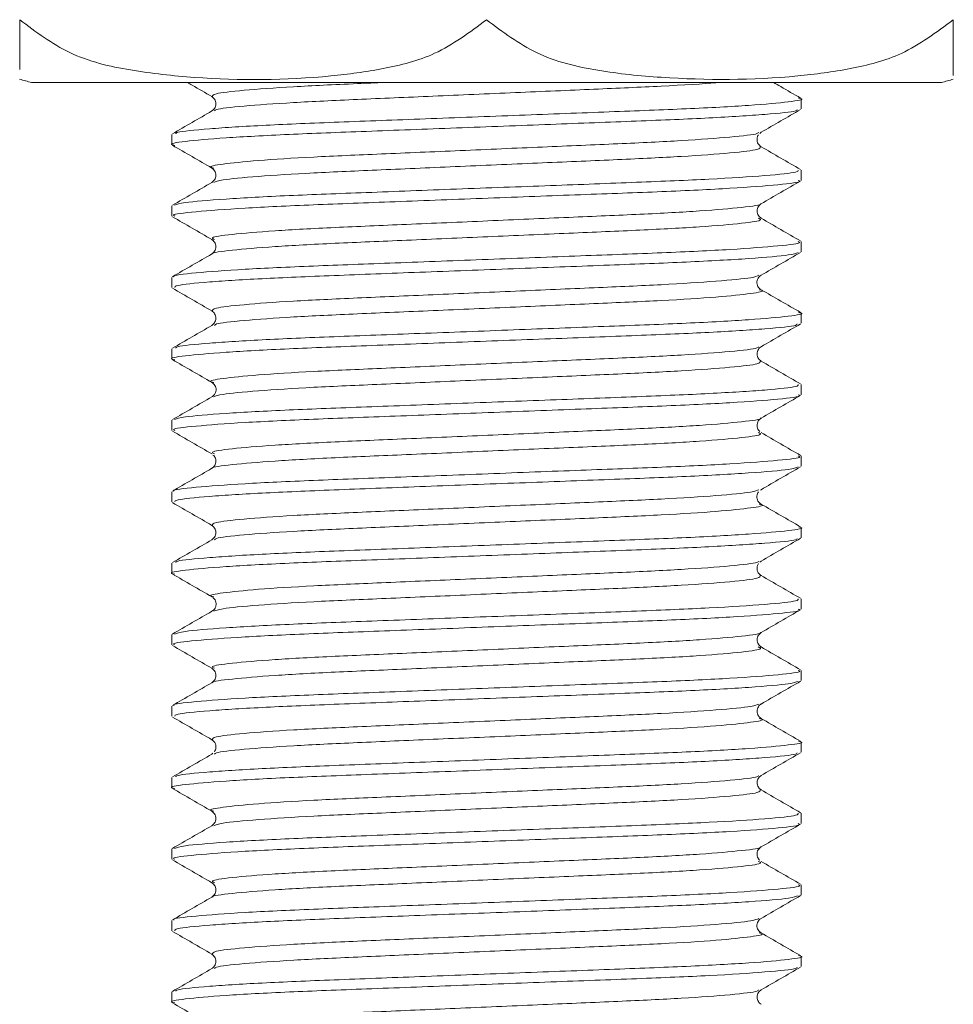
# Model space of a CAD drawing. Header units: millimetres. Extents: x 0 to 210, y 0 to 297.
# Tile 13 of 22: x 116 to 127, y 206 to 218. Entities that reach past the tile are written whole.
import ezdxf

# ---------------------------------------------------------------- set-up
doc = ezdxf.new("R2010")
doc.units = ezdxf.units.MM

msp = doc.modelspace()

# ---------------------------------------------------------------- linework, layer by layer
at = {"color": 179, "linetype": 'Continuous', "lineweight": 15}
for p, q in [((126.954, 217.062), (116.347, 217.062)), ((125.317, 216.753), (125.317, 216.873)), ((117.984, 216.456), (117.984, 216.336)), ((124.838, 216.468), (124.852, 216.48)), ((125.317, 215.92), (125.317, 216.039)), ((117.984, 215.623), (117.984, 215.503)), ((125.317, 215.086), (125.317, 215.206)), ((117.984, 214.789), (117.984, 214.67)), ((125.317, 214.253), (125.317, 214.373)), ((118.463, 214.243), (118.449, 214.229)), ((117.984, 213.956), (117.984, 213.836)), ((125.317, 213.42), (125.317, 213.539)), ((117.984, 213.123), (117.984, 213.003)), ((125.317, 212.586), (125.317, 212.706)), ((124.844, 212.307), (124.852, 212.313)), ((117.984, 212.289), (117.984, 212.17)), ((125.317, 211.753), (125.317, 211.873)), ((117.984, 211.456), (117.984, 211.336)), ((124.838, 211.467), (124.852, 211.48)), ((125.317, 210.92), (125.317, 211.039)), ((117.984, 210.623), (117.984, 210.503)), ((125.317, 210.086), (125.317, 210.206)), ((117.984, 209.789), (117.984, 209.67)), ((125.317, 209.253), (125.317, 209.373)), ((118.462, 209.242), (118.449, 209.229)), ((117.984, 208.956), (117.984, 208.836)), ((125.317, 208.42), (125.317, 208.539)), ((117.984, 208.123), (117.984, 208.003)), ((125.317, 207.586), (125.317, 207.706)), ((117.984, 207.289), (117.984, 207.17)), ((125.317, 206.753), (125.317, 206.873)), ((117.984, 206.456), (117.984, 206.336))]:
    msp.add_line(p, q, dxfattribs=at)
for centre, start, end in [((116.686, 218.539), 251.6256, 257.0515), ((126.614, 218.539), 282.9485, 288.397)]:
    msp.add_arc(centre, 1.516, start, end, dxfattribs=at)
for points, knots in [([(116.209, 217.793), (116.397, 217.651), (116.792, 217.354), (117.507, 217.191), (118.523, 217.082), (119.514, 217.087), (120.447, 217.212), (121.084, 217.369), (121.455, 217.647), (121.65, 217.793)], [0, 0, 0, 0, 0.118299, 0.247082, 0.379362, 0.660102, 0.768088, 0.877612, 1, 1, 1, 1]), ([(121.65, 217.793), (121.839, 217.651), (122.236, 217.353), (122.951, 217.187), (123.967, 217.085), (124.957, 217.088), (125.891, 217.211), (126.527, 217.37), (126.896, 217.647), (127.092, 217.793)], [0, 0, 0, 0, 0.118291, 0.248509, 0.379381, 0.660101, 0.769044, 0.877621, 1, 1, 1, 1]), ([(118.163, 217.062), (118.182, 217.051), (118.277, 216.996), (118.372, 216.941), (118.449, 216.897)], [0, 0, 0, 0, 0.196947, 1, 1, 1, 1]), ([(125.311, 216.88), (125.234, 216.924), (125.129, 216.985), (125.024, 217.046), (124.995, 217.062)], [0, 0, 0, 0, 0.727884, 1, 1, 1, 1]), ([(118.449, 216.897), (118.46, 216.888), (118.484, 216.87), (118.501, 216.811), (118.482, 216.754), (118.46, 216.737), (118.449, 216.729)], [0, 0, 0, 0, 0.240569, 0.488289, 0.742959, 1, 1, 1, 1]), ([(118.449, 216.729), (118.372, 216.684), (118.219, 216.596), (118.066, 216.507), (117.99, 216.463)], [0, 0, 0, 0, 0.4999495, 1, 1, 1, 1]), ([(124.852, 216.48), (124.928, 216.524), (125.081, 216.613), (125.234, 216.701), (125.311, 216.746)], [0, 0, 0, 0, 0.49995, 1, 1, 1, 1]), ([(124.852, 216.312), (124.839, 216.323), (124.817, 216.34), (124.805, 216.374), (124.802, 216.419), (124.813, 216.438), (124.822, 216.452)], [0, 0, 0, 0, 0.221769, 0.361192, 0.529987, 1, 1, 1, 1]), ([(117.99, 216.329), (118.066, 216.285), (118.219, 216.196), (118.372, 216.108), (118.449, 216.063)], [0, 0, 0, 0, 0.50005, 1, 1, 1, 1]), ([(125.311, 216.046), (125.234, 216.091), (125.081, 216.179), (124.928, 216.268), (124.852, 216.312)], [0, 0, 0, 0, 0.50005, 1, 1, 1, 1]), ([(118.448, 216.064), (118.46, 216.055), (118.483, 216.037), (118.501, 215.979), (118.483, 215.921), (118.46, 215.904), (118.448, 215.895)], [0, 0, 0, 0, 0.248457, 0.499985, 0.751528, 1, 1, 1, 1]), ([(118.449, 215.895), (118.372, 215.851), (118.219, 215.762), (118.066, 215.674), (117.99, 215.63)], [0, 0, 0, 0, 0.4999494, 1, 1, 1, 1]), ([(124.852, 215.647), (124.928, 215.691), (125.081, 215.78), (125.234, 215.868), (125.311, 215.912)], [0, 0, 0, 0, 0.49995, 1, 1, 1, 1]), ([(124.852, 215.478), (124.841, 215.487), (124.817, 215.505), (124.8, 215.563), (124.817, 215.621), (124.841, 215.638), (124.852, 215.647)], [0, 0, 0, 0, 0.2483, 0.500004, 0.751704, 1, 1, 1, 1]), ([(117.99, 215.496), (118.066, 215.451), (118.219, 215.363), (118.372, 215.274), (118.449, 215.23)], [0, 0, 0, 0, 0.5000505, 1, 1, 1, 1]), ([(125.311, 215.213), (125.234, 215.257), (125.081, 215.346), (124.928, 215.434), (124.852, 215.479)], [0, 0, 0, 0, 0.500051, 1, 1, 1, 1]), ([(118.448, 215.23), (118.46, 215.222), (118.483, 215.204), (118.501, 215.146), (118.483, 215.088), (118.46, 215.07), (118.448, 215.062)], [0, 0, 0, 0, 0.248417, 0.500014, 0.751597, 1, 1, 1, 1]), ([(118.449, 215.062), (118.372, 215.018), (118.219, 214.929), (118.066, 214.841), (117.99, 214.796)], [0, 0, 0, 0, 0.499949, 1, 1, 1, 1]), ([(124.852, 214.813), (124.928, 214.858), (125.081, 214.946), (125.234, 215.035), (125.311, 215.079)], [0, 0, 0, 0, 0.49995, 1, 1, 1, 1]), ([(124.852, 214.645), (124.844, 214.649), (124.833, 214.655), (124.809, 214.691), (124.801, 214.719), (124.803, 214.75), (124.814, 214.777), (124.831, 214.799), (124.845, 214.809), (124.852, 214.813)], [0, 0, 0, 0, 0.472774, 0.626907, 0.741682, 0.827839, 0.895217, 0.951243, 1, 1, 1, 1]), ([(117.99, 214.662), (118.066, 214.618), (118.219, 214.53), (118.372, 214.441), (118.449, 214.397)], [0, 0, 0, 0, 0.50005, 1, 1, 1, 1]), ([(125.311, 214.38), (125.234, 214.424), (125.081, 214.512), (124.928, 214.601), (124.852, 214.645)], [0, 0, 0, 0, 0.500051, 1, 1, 1, 1]), ([(118.449, 214.397), (118.461, 214.387), (118.486, 214.367), (118.501, 214.306), (118.483, 214.259), (118.468, 214.247), (118.463, 214.243)], [0, 0, 0, 0, 0.234134, 0.497645, 0.807781, 1, 1, 1, 1]), ([(124.852, 213.98), (124.928, 214.024), (125.081, 214.113), (125.234, 214.201), (125.311, 214.246)], [0, 0, 0, 0, 0.4999495, 1, 1, 1, 1]), ([(118.449, 214.229), (118.372, 214.184), (118.219, 214.096), (118.066, 214.007), (117.99, 213.963)], [0, 0, 0, 0, 0.49995, 1, 1, 1, 1]), ([(124.852, 213.812), (124.84, 213.821), (124.817, 213.838), (124.8, 213.896), (124.817, 213.954), (124.84, 213.971), (124.852, 213.98)], [0, 0, 0, 0, 0.2485586, 0.5000025, 0.7514439, 1, 1, 1, 1]), ([(117.99, 213.829), (118.066, 213.785), (118.219, 213.696), (118.372, 213.608), (118.449, 213.563)], [0, 0, 0, 0, 0.500051, 1, 1, 1, 1]), ([(125.311, 213.546), (125.234, 213.591), (125.081, 213.679), (124.928, 213.768), (124.852, 213.812)], [0, 0, 0, 0, 0.5000505, 1, 1, 1, 1]), ([(118.449, 213.563), (118.455, 213.559), (118.47, 213.549), (118.487, 213.527), (118.498, 213.5), (118.499, 213.469), (118.491, 213.441), (118.468, 213.405), (118.457, 213.399), (118.449, 213.395)], [0, 0, 0, 0, 0.049125, 0.105564, 0.173345, 0.259766, 0.374548, 0.528352, 1, 1, 1, 1]), ([(118.449, 213.395), (118.372, 213.351), (118.219, 213.262), (118.066, 213.174), (117.99, 213.13)], [0, 0, 0, 0, 0.49995, 1, 1, 1, 1]), ([(124.852, 213.147), (124.928, 213.191), (125.081, 213.28), (125.234, 213.368), (125.311, 213.412)], [0, 0, 0, 0, 0.499949, 1, 1, 1, 1]), ([(124.838, 212.992), (124.832, 212.996), (124.818, 213.007), (124.799, 213.054), (124.813, 213.116), (124.84, 213.137), (124.852, 213.147)], [0, 0, 0, 0, 0.208884, 0.5246, 0.780555, 1, 1, 1, 1]), ([(117.99, 212.996), (118.066, 212.951), (118.219, 212.863), (118.372, 212.774), (118.449, 212.73)], [0, 0, 0, 0, 0.500051, 1, 1, 1, 1]), ([(125.311, 212.713), (125.234, 212.757), (125.081, 212.846), (124.928, 212.934), (124.852, 212.979)], [0, 0, 0, 0, 0.5000504, 1, 1, 1, 1]), ([(118.462, 212.717), (118.468, 212.713), (118.48, 212.704), (118.501, 212.658), (118.489, 212.594), (118.461, 212.572), (118.449, 212.562)], [0, 0, 0, 0, 0.2353826, 0.5564261, 0.8007248, 1, 1, 1, 1]), ([(118.449, 212.562), (118.372, 212.518), (118.219, 212.429), (118.066, 212.341), (117.99, 212.296)], [0, 0, 0, 0, 0.49995, 1, 1, 1, 1]), ([(124.852, 212.313), (124.928, 212.358), (125.081, 212.446), (125.234, 212.535), (125.311, 212.579)], [0, 0, 0, 0, 0.499949, 1, 1, 1, 1]), ([(124.852, 212.145), (124.845, 212.15), (124.831, 212.159), (124.813, 212.182), (124.802, 212.21), (124.801, 212.24), (124.809, 212.269), (124.817, 212.281), (124.822, 212.287)], [0, 0, 0, 0, 0.092094, 0.196351, 0.320574, 0.481209, 0.700035, 1, 1, 1, 1]), ([(117.99, 212.162), (118.066, 212.118), (118.219, 212.03), (118.372, 211.941), (118.449, 211.897)], [0, 0, 0, 0, 0.5000506, 1, 1, 1, 1]), ([(125.311, 211.88), (125.234, 211.924), (125.081, 212.012), (124.928, 212.101), (124.852, 212.145)], [0, 0, 0, 0, 0.500051, 1, 1, 1, 1]), ([(118.449, 211.897), (118.46, 211.888), (118.483, 211.871), (118.501, 211.813), (118.483, 211.755), (118.46, 211.737), (118.449, 211.729)], [0, 0, 0, 0, 0.248558, 0.500002, 0.751444, 1, 1, 1, 1]), ([(118.449, 211.728), (118.372, 211.684), (118.219, 211.596), (118.066, 211.507), (117.99, 211.463)], [0, 0, 0, 0, 0.500106, 1, 1, 1, 1]), ([(124.852, 211.48), (124.928, 211.524), (125.081, 211.613), (125.234, 211.701), (125.311, 211.746)], [0, 0, 0, 0, 0.49995, 1, 1, 1, 1]), ([(124.852, 211.312), (124.839, 211.322), (124.812, 211.343), (124.799, 211.405), (124.814, 211.444), (124.823, 211.452), (124.823, 211.452)], [0, 0, 0, 0, 0.263305, 0.576082, 0.971688, 1, 1, 1, 1]), ([(117.99, 211.329), (118.066, 211.285), (118.219, 211.196), (118.372, 211.108), (118.449, 211.063)], [0, 0, 0, 0, 0.50005, 1, 1, 1, 1]), ([(125.311, 211.046), (125.234, 211.091), (125.081, 211.179), (124.928, 211.268), (124.852, 211.312)], [0, 0, 0, 0, 0.500051, 1, 1, 1, 1]), ([(118.456, 211.057), (118.462, 211.054), (118.47, 211.05), (118.492, 211.019), (118.5, 210.991), (118.499, 210.964), (118.493, 210.944), (118.484, 210.927), (118.47, 210.909), (118.455, 210.9), (118.449, 210.895)], [0, 0, 0, 0, 0.426541, 0.602941, 0.72878, 0.818795, 0.855236, 0.888021, 0.946789, 1, 1, 1, 1]), ([(118.449, 210.895), (118.372, 210.851), (118.219, 210.762), (118.066, 210.674), (117.99, 210.63)], [0, 0, 0, 0, 0.499949, 1, 1, 1, 1]), ([(124.852, 210.647), (124.928, 210.691), (125.081, 210.78), (125.234, 210.868), (125.311, 210.912)], [0, 0, 0, 0, 0.49995, 1, 1, 1, 1]), ([(124.852, 210.478), (124.841, 210.487), (124.817, 210.505), (124.8, 210.563), (124.817, 210.621), (124.841, 210.638), (124.852, 210.647)], [0, 0, 0, 0, 0.248388, 0.500012, 0.751624, 1, 1, 1, 1]), ([(117.99, 210.496), (118.066, 210.451), (118.219, 210.363), (118.372, 210.274), (118.449, 210.23)], [0, 0, 0, 0, 0.50005, 1, 1, 1, 1]), ([(125.311, 210.213), (125.234, 210.257), (125.081, 210.346), (124.928, 210.434), (124.852, 210.479)], [0, 0, 0, 0, 0.50005, 1, 1, 1, 1]), ([(118.448, 210.23), (118.46, 210.222), (118.483, 210.204), (118.501, 210.146), (118.483, 210.088), (118.46, 210.07), (118.448, 210.062)], [0, 0, 0, 0, 0.24833, 0.500007, 0.751677, 1, 1, 1, 1]), ([(118.449, 210.062), (118.372, 210.018), (118.219, 209.929), (118.066, 209.841), (117.99, 209.796)], [0, 0, 0, 0, 0.49995, 1, 1, 1, 1]), ([(124.852, 209.813), (124.928, 209.858), (125.081, 209.946), (125.234, 210.035), (125.311, 210.079)], [0, 0, 0, 0, 0.49995, 1, 1, 1, 1]), ([(124.852, 209.645), (124.84, 209.654), (124.817, 209.671), (124.8, 209.729), (124.817, 209.787), (124.84, 209.805), (124.852, 209.814)], [0, 0, 0, 0, 0.248483, 0.499984, 0.751501, 1, 1, 1, 1]), ([(117.99, 209.662), (118.066, 209.618), (118.219, 209.53), (118.372, 209.441), (118.449, 209.397)], [0, 0, 0, 0, 0.50005, 1, 1, 1, 1]), ([(125.311, 209.38), (125.234, 209.424), (125.081, 209.512), (124.928, 209.601), (124.852, 209.645)], [0, 0, 0, 0, 0.5000505, 1, 1, 1, 1]), ([(118.449, 209.397), (118.462, 209.386), (118.491, 209.362), (118.501, 209.295), (118.487, 209.271), (118.478, 209.257)], [0, 0, 0, 0, 0.2376233, 0.5503178, 1, 1, 1, 1]), ([(118.449, 209.229), (118.372, 209.184), (118.219, 209.096), (118.066, 209.007), (117.99, 208.963)], [0, 0, 0, 0, 0.49995, 1, 1, 1, 1]), ([(124.852, 208.98), (124.928, 209.024), (125.081, 209.113), (125.234, 209.201), (125.311, 209.246)], [0, 0, 0, 0, 0.499949, 1, 1, 1, 1]), ([(124.852, 208.812), (124.84, 208.821), (124.815, 208.841), (124.8, 208.901), (124.82, 208.957), (124.841, 208.972), (124.852, 208.98)], [0, 0, 0, 0, 0.212885, 0.446095, 0.709907, 1, 1, 1, 1]), ([(117.99, 208.829), (118.066, 208.785), (118.219, 208.696), (118.372, 208.608), (118.449, 208.563)], [0, 0, 0, 0, 0.500051, 1, 1, 1, 1]), ([(125.311, 208.546), (125.234, 208.591), (125.081, 208.679), (124.928, 208.768), (124.852, 208.812)], [0, 0, 0, 0, 0.50005, 1, 1, 1, 1]), ([(118.449, 208.563), (118.46, 208.555), (118.483, 208.537), (118.501, 208.479), (118.483, 208.421), (118.46, 208.404), (118.449, 208.395)], [0, 0, 0, 0, 0.248557, 0.499996, 0.751439, 1, 1, 1, 1]), ([(118.449, 208.395), (118.372, 208.351), (118.219, 208.262), (118.066, 208.174), (117.99, 208.13)], [0, 0, 0, 0, 0.499949, 1, 1, 1, 1]), ([(124.852, 208.147), (124.928, 208.191), (125.081, 208.28), (125.234, 208.368), (125.311, 208.412)], [0, 0, 0, 0, 0.4999494, 1, 1, 1, 1]), ([(124.838, 207.991), (124.833, 207.995), (124.822, 208.002), (124.802, 208.042), (124.805, 208.085), (124.818, 208.119), (124.839, 208.136), (124.852, 208.147)], [0, 0, 0, 0, 0.274943, 0.606881, 0.729658, 0.832821, 1, 1, 1, 1]), ([(117.99, 207.996), (118.066, 207.951), (118.219, 207.863), (118.372, 207.774), (118.449, 207.73)], [0, 0, 0, 0, 0.5000506, 1, 1, 1, 1]), ([(125.311, 207.713), (125.234, 207.757), (125.081, 207.846), (124.928, 207.934), (124.852, 207.978)], [0, 0, 0, 0, 0.500051, 1, 1, 1, 1]), ([(118.449, 207.73), (118.46, 207.722), (118.482, 207.705), (118.501, 207.648), (118.484, 207.589), (118.46, 207.571), (118.449, 207.562)], [0, 0, 0, 0, 0.264821, 0.522351, 0.766715, 1, 1, 1, 1]), ([(118.449, 207.562), (118.372, 207.518), (118.219, 207.429), (118.066, 207.341), (117.99, 207.296)], [0, 0, 0, 0, 0.499949, 1, 1, 1, 1]), ([(124.852, 207.313), (124.928, 207.358), (125.081, 207.446), (125.234, 207.535), (125.311, 207.579)], [0, 0, 0, 0, 0.500102, 1, 1, 1, 1]), ([(124.852, 207.145), (124.845, 207.15), (124.831, 207.159), (124.815, 207.181), (124.804, 207.207), (124.801, 207.253), (124.83, 207.301), (124.843, 207.309), (124.852, 207.313)], [0, 0, 0, 0, 0.057333, 0.122874, 0.200471, 0.295316, 0.564241, 1, 1, 1, 1]), ([(117.99, 207.162), (118.066, 207.118), (118.219, 207.03), (118.372, 206.941), (118.449, 206.897)], [0, 0, 0, 0, 0.5000506, 1, 1, 1, 1]), ([(125.311, 206.88), (125.234, 206.924), (125.081, 207.012), (124.928, 207.101), (124.852, 207.145)], [0, 0, 0, 0, 0.500051, 1, 1, 1, 1]), ([(118.449, 206.897), (118.46, 206.888), (118.483, 206.871), (118.501, 206.813), (118.483, 206.755), (118.46, 206.737), (118.449, 206.729)], [0, 0, 0, 0, 0.24856, 0.500003, 0.751443, 1, 1, 1, 1]), ([(118.449, 206.729), (118.372, 206.684), (118.219, 206.596), (118.066, 206.507), (117.99, 206.463)], [0, 0, 0, 0, 0.49995, 1, 1, 1, 1]), ([(124.852, 206.48), (124.928, 206.524), (125.081, 206.613), (125.234, 206.701), (125.311, 206.746)], [0, 0, 0, 0, 0.499949, 1, 1, 1, 1]), ([(124.852, 206.312), (124.84, 206.321), (124.818, 206.338), (124.8, 206.395), (124.817, 206.453), (124.84, 206.471), (124.852, 206.48)], [0, 0, 0, 0, 0.255315, 0.509329, 0.757802, 1, 1, 1, 1]), ([(117.99, 206.329), (118.066, 206.285), (118.219, 206.196), (118.372, 206.108), (118.449, 206.063)], [0, 0, 0, 0, 0.50005, 1, 1, 1, 1])]:
    msp.add_open_spline(points, degree=3, knots=knots, dxfattribs=at)
for points in [[(116.209, 217.74), (116.209, 217.757), (116.209, 217.775), (116.209, 217.793)], [(116.209, 217.43), (116.209, 217.508), (116.209, 217.607), (116.209, 217.74)], [(127.092, 217.793), (127.092, 217.74), (127.092, 217.686), (127.092, 217.638)], [(127.092, 217.638), (127.092, 217.49), (127.092, 217.394), (127.092, 217.324)], [(116.209, 217.213), (116.209, 217.262), (116.209, 217.326), (116.209, 217.43)], [(127.092, 217.324), (127.092, 217.228), (127.092, 217.181), (127.092, 217.144)], [(127.092, 217.101), (127.092, 217.101), (127.092, 217.101), (127.092, 217.101)]]:
    msp.add_open_spline(points, degree=3, dxfattribs=at)
at = {"color": 179, "linetype": 'Continuous', "lineweight": 0}
for points, knots in [([(120.465, 217.062), (120.357, 217.057), (119.956, 217.04), (119.364, 217.012), (118.787, 216.97), (118.454, 216.931), (118.457, 216.908), (118.458, 216.897)], [0, 0, 0, 0, 0.08424, 0.313798, 0.552354, 0.789897, 1, 1, 1, 1]), ([(124.355, 217.062), (124.345, 217.061), (124.204, 217.046), (123.708, 217.018), (122.916, 216.983), (121.986, 216.943), (121.026, 216.901), (120.129, 216.863), (119.358, 216.827), (118.794, 216.786), (118.49, 216.752), (118.483, 216.734), (118.481, 216.729)], [0, 0, 0, 0, 0.009283, 0.127717, 0.241674, 0.359529, 0.479227, 0.595531, 0.710352, 0.829674, 0.948489, 1, 1, 1, 1]), ([(118.027, 216.464), (118.03, 216.469), (118.037, 216.487), (118.386, 216.521), (119.032, 216.563), (119.912, 216.599), (120.937, 216.637), (122.035, 216.679), (123.092, 216.719), (124.019, 216.754), (124.758, 216.794), (125.199, 216.836), (125.369, 216.863), (125.298, 216.878), (125.287, 216.88)], [0, 0, 0, 0, 0.043659, 0.138665, 0.234075, 0.325889, 0.418888, 0.514599, 0.608838, 0.699962, 0.794662, 0.890238, 0.98254, 1, 1, 1, 1]), ([(125.273, 216.745), (125.272, 216.74), (125.269, 216.722), (124.93, 216.689), (124.293, 216.647), (123.418, 216.611), (122.397, 216.573), (121.3, 216.531), (120.24, 216.491), (119.308, 216.456), (118.562, 216.415), (118.111, 216.374), (117.933, 216.346), (118.004, 216.331), (118.016, 216.328)], [0, 0, 0, 0, 0.040725, 0.135647, 0.231107, 0.323045, 0.415894, 0.511581, 0.605926, 0.69703, 0.791633, 0.887244, 0.979704, 1, 1, 1, 1]), ([(124.82, 216.48), (124.819, 216.475), (124.815, 216.458), (124.52, 216.424), (123.964, 216.383), (123.198, 216.346), (122.304, 216.309), (121.344, 216.267), (120.417, 216.227), (119.6, 216.192), (118.948, 216.151), (118.552, 216.109), (118.397, 216.082), (118.461, 216.066), (118.473, 216.063)], [0, 0, 0, 0, 0.038232, 0.133184, 0.228674, 0.320637, 0.413513, 0.509229, 0.603603, 0.694732, 0.789364, 0.885005, 0.977491, 1, 1, 1, 1]), ([(124.839, 216.312), (124.842, 216.301), (124.85, 216.279), (124.526, 216.24), (123.962, 216.198), (123.198, 216.162), (122.304, 216.124), (121.344, 216.082), (120.417, 216.042), (119.598, 216.007), (118.957, 215.966), (118.549, 215.927), (118.494, 215.905), (118.471, 215.895)], [0, 0, 0, 0, 0.081032, 0.17592, 0.271346, 0.363248, 0.456061, 0.551713, 0.646024, 0.737092, 0.83166, 0.927237, 1, 1, 1, 1]), ([(118.013, 215.63), (118.041, 215.64), (118.103, 215.663), (118.573, 215.702), (119.305, 215.743), (120.241, 215.777), (121.3, 215.818), (122.397, 215.859), (123.419, 215.897), (124.293, 215.934), (124.933, 215.975), (125.286, 216.012), (125.284, 216.031), (125.283, 216.039)], [0, 0, 0, 0, 0.076428, 0.17388, 0.270305, 0.363163, 0.459325, 0.556853, 0.65149, 0.745198, 0.842496, 0.939246, 1, 1, 1, 1]), ([(125.284, 215.92), (125.294, 215.916), (125.332, 215.9), (125.082, 215.869), (124.539, 215.827), (123.728, 215.788), (122.75, 215.753), (121.668, 215.712), (120.584, 215.67), (119.601, 215.635), (118.784, 215.596), (118.231, 215.554), (117.972, 215.523), (118.008, 215.507), (118.018, 215.503)], [0, 0, 0, 0, 0.028686, 0.122517, 0.218284, 0.31179, 0.403251, 0.498453, 0.593723, 0.685275, 0.778643, 0.874402, 0.968358, 1, 1, 1, 1]), ([(124.842, 215.647), (124.844, 215.646), (124.865, 215.633), (124.647, 215.605), (124.18, 215.563), (123.468, 215.524), (122.613, 215.489), (121.666, 215.447), (120.717, 215.406), (119.857, 215.37), (119.143, 215.332), (118.654, 215.29), (118.421, 215.256), (118.465, 215.237), (118.481, 215.23)], [0, 0, 0, 0, 0.007232, 0.10107, 0.196845, 0.290358, 0.381824, 0.477034, 0.572312, 0.66387, 0.757244, 0.853012, 0.946975, 1, 1, 1, 1]), ([(124.819, 215.479), (124.835, 215.472), (124.882, 215.454), (124.658, 215.42), (124.177, 215.378), (123.469, 215.339), (122.613, 215.304), (121.666, 215.263), (120.717, 215.221), (119.857, 215.186), (119.14, 215.147), (118.664, 215.105), (118.44, 215.077), (118.46, 215.063), (118.462, 215.062)], [0, 0, 0, 0, 0.05013, 0.143959, 0.239725, 0.333229, 0.424685, 0.519886, 0.615156, 0.706704, 0.800069, 0.895828, 0.989782, 1, 1, 1, 1]), ([(118.008, 214.796), (118.005, 214.798), (117.981, 214.812), (118.237, 214.841), (118.783, 214.883), (119.602, 214.921), (120.584, 214.957), (121.668, 214.998), (122.75, 215.04), (123.728, 215.075), (124.539, 215.114), (125.082, 215.156), (125.332, 215.186), (125.294, 215.202), (125.284, 215.206)], [0, 0, 0, 0, 0.013277, 0.109015, 0.20659, 0.301728, 0.395017, 0.492094, 0.589102, 0.682296, 0.777576, 0.875159, 0.97077, 1, 1, 1, 1]), ([(125.284, 215.078), (125.26, 215.069), (125.204, 215.047), (124.747, 215.008), (124.023, 214.967), (123.092, 214.932), (122.036, 214.892), (120.938, 214.851), (119.913, 214.812), (119.033, 214.776), (118.383, 214.735), (118.019, 214.698), (118.017, 214.678), (118.016, 214.67)], [0, 0, 0, 0, 0.073351, 0.17076, 0.267281, 0.360154, 0.456199, 0.553747, 0.648535, 0.742109, 0.839349, 0.93618, 1, 1, 1, 1]), ([(124.827, 214.813), (124.807, 214.804), (124.758, 214.782), (124.36, 214.744), (123.727, 214.703), (122.912, 214.668), (121.988, 214.628), (121.027, 214.586), (120.129, 214.548), (119.36, 214.512), (118.789, 214.47), (118.454, 214.431), (118.457, 214.408), (118.458, 214.397)], [0, 0, 0, 0, 0.069733, 0.16527, 0.259934, 0.351019, 0.445217, 0.54089, 0.633854, 0.725626, 0.820997, 0.915966, 1, 1, 1, 1]), ([(124.83, 214.645), (124.841, 214.643), (124.905, 214.628), (124.756, 214.601), (124.37, 214.559), (123.724, 214.518), (122.912, 214.483), (121.988, 214.443), (121.027, 214.401), (120.13, 214.363), (119.359, 214.327), (118.795, 214.286), (118.49, 214.252), (118.483, 214.234), (118.481, 214.229)], [0, 0, 0, 0, 0.019589, 0.111913, 0.207517, 0.302247, 0.393396, 0.487659, 0.5834, 0.676428, 0.768265, 0.863702, 0.958738, 1, 1, 1, 1]), ([(118.027, 213.964), (118.03, 213.969), (118.037, 213.987), (118.387, 214.021), (119.032, 214.063), (119.913, 214.099), (120.938, 214.137), (122.036, 214.179), (123.092, 214.219), (124.02, 214.254), (124.758, 214.295), (125.199, 214.336), (125.37, 214.363), (125.298, 214.378), (125.287, 214.38)], [0, 0, 0, 0, 0.043722, 0.13873, 0.23414, 0.325952, 0.418956, 0.514668, 0.608905, 0.70003, 0.794734, 0.89031, 0.982609, 1, 1, 1, 1]), ([(125.273, 214.245), (125.272, 214.24), (125.269, 214.222), (124.93, 214.189), (124.294, 214.147), (123.419, 214.111), (122.398, 214.073), (121.301, 214.031), (120.241, 213.991), (119.308, 213.956), (118.563, 213.915), (118.111, 213.874), (117.933, 213.846), (118.004, 213.831), (118.016, 213.828)], [0, 0, 0, 0, 0.040672, 0.135592, 0.231054, 0.322994, 0.41584, 0.511526, 0.605874, 0.696978, 0.791579, 0.887191, 0.979653, 1, 1, 1, 1]), ([(124.82, 213.98), (124.819, 213.975), (124.816, 213.958), (124.52, 213.924), (123.964, 213.883), (123.198, 213.846), (122.305, 213.809), (121.344, 213.767), (120.417, 213.727), (119.601, 213.692), (118.948, 213.651), (118.552, 213.609), (118.397, 213.582), (118.461, 213.566), (118.473, 213.563)], [0, 0, 0, 0, 0.038177, 0.133126, 0.228617, 0.320583, 0.413456, 0.509172, 0.603548, 0.694676, 0.789306, 0.884948, 0.977437, 1, 1, 1, 1]), ([(124.839, 213.812), (124.842, 213.801), (124.85, 213.779), (124.526, 213.74), (123.962, 213.698), (123.199, 213.662), (122.305, 213.624), (121.344, 213.582), (120.418, 213.542), (119.598, 213.507), (118.957, 213.466), (118.549, 213.427), (118.494, 213.405), (118.471, 213.395)], [0, 0, 0, 0, 0.080952, 0.175835, 0.271258, 0.36316, 0.455967, 0.551615, 0.645925, 0.736989, 0.831553, 0.927127, 1, 1, 1, 1]), ([(118.013, 213.13), (118.041, 213.14), (118.103, 213.163), (118.573, 213.202), (119.306, 213.243), (120.242, 213.277), (121.301, 213.318), (122.398, 213.359), (123.419, 213.397), (124.293, 213.434), (124.934, 213.475), (125.286, 213.512), (125.284, 213.531), (125.283, 213.539)], [0, 0, 0, 0, 0.076537, 0.173985, 0.270403, 0.363256, 0.459416, 0.55694, 0.651569, 0.745275, 0.84257, 0.939313, 1, 1, 1, 1]), ([(125.285, 213.42), (125.294, 213.416), (125.333, 213.4), (125.082, 213.369), (124.54, 213.327), (123.729, 213.288), (122.751, 213.253), (121.669, 213.212), (120.585, 213.17), (119.602, 213.135), (118.785, 213.096), (118.231, 213.054), (117.972, 213.023), (118.008, 213.007), (118.018, 213.003)], [0, 0, 0, 0, 0.028624, 0.122452, 0.218219, 0.311729, 0.403187, 0.498388, 0.593659, 0.685214, 0.778578, 0.874337, 0.968296, 1, 1, 1, 1]), ([(124.842, 213.147), (124.844, 213.146), (124.865, 213.133), (124.648, 213.105), (124.18, 213.063), (123.469, 213.024), (122.613, 212.989), (121.666, 212.947), (120.718, 212.906), (119.857, 212.87), (119.143, 212.832), (118.654, 212.79), (118.421, 212.756), (118.465, 212.737), (118.48, 212.73)], [0, 0, 0, 0, 0.007193, 0.10103, 0.196806, 0.290324, 0.381789, 0.476999, 0.57228, 0.663841, 0.757213, 0.852982, 0.94695, 1, 1, 1, 1]), ([(124.819, 212.979), (124.835, 212.972), (124.882, 212.954), (124.658, 212.92), (124.178, 212.878), (123.47, 212.839), (122.613, 212.804), (121.666, 212.763), (120.718, 212.721), (119.858, 212.686), (119.141, 212.647), (118.664, 212.605), (118.44, 212.577), (118.46, 212.563), (118.462, 212.562)], [0, 0, 0, 0, 0.049994, 0.143831, 0.239609, 0.333127, 0.424593, 0.519804, 0.615086, 0.706648, 0.800021, 0.895791, 0.989759, 1, 1, 1, 1]), ([(118.008, 212.296), (118.005, 212.298), (117.981, 212.312), (118.237, 212.341), (118.783, 212.383), (119.602, 212.421), (120.585, 212.457), (121.669, 212.498), (122.751, 212.54), (123.729, 212.575), (124.54, 212.614), (125.082, 212.656), (125.333, 212.686), (125.294, 212.702), (125.285, 212.706)], [0, 0, 0, 0, 0.013296, 0.109041, 0.20662, 0.30176, 0.395055, 0.492138, 0.589148, 0.682345, 0.777632, 0.87522, 0.970832, 1, 1, 1, 1]), ([(125.284, 212.578), (125.26, 212.569), (125.204, 212.547), (124.748, 212.508), (124.023, 212.467), (123.092, 212.432), (122.037, 212.392), (120.938, 212.351), (119.913, 212.312), (119.033, 212.276), (118.384, 212.235), (118.019, 212.198), (118.017, 212.178), (118.016, 212.17)], [0, 0, 0, 0, 0.073227, 0.170641, 0.26717, 0.36005, 0.456098, 0.553653, 0.64845, 0.742027, 0.839273, 0.936111, 1, 1, 1, 1]), ([(124.827, 212.313), (124.807, 212.304), (124.758, 212.282), (124.361, 212.244), (123.727, 212.203), (122.912, 212.168), (121.988, 212.128), (121.027, 212.086), (120.13, 212.048), (119.361, 212.012), (118.789, 211.97), (118.454, 211.931), (118.457, 211.908), (118.458, 211.897)], [0, 0, 0, 0, 0.069604, 0.165142, 0.259811, 0.350898, 0.445095, 0.540772, 0.633741, 0.725513, 0.820885, 0.915857, 1, 1, 1, 1]), ([(124.83, 212.145), (124.841, 212.143), (124.905, 212.128), (124.757, 212.101), (124.37, 212.059), (123.725, 212.018), (122.913, 211.983), (121.988, 211.943), (121.027, 211.901), (120.13, 211.863), (119.359, 211.827), (118.795, 211.786), (118.49, 211.752), (118.483, 211.734), (118.481, 211.729)], [0, 0, 0, 0, 0.019584, 0.111895, 0.207487, 0.30221, 0.393349, 0.4876, 0.583331, 0.676353, 0.768177, 0.863603, 0.95863, 1, 1, 1, 1]), ([(118.027, 211.464), (118.03, 211.469), (118.037, 211.487), (118.387, 211.521), (119.033, 211.563), (119.914, 211.599), (120.938, 211.637), (122.036, 211.679), (123.093, 211.719), (124.021, 211.754), (124.759, 211.795), (125.199, 211.836), (125.37, 211.863), (125.298, 211.878), (125.287, 211.88)], [0, 0, 0, 0, 0.043729, 0.138738, 0.234147, 0.325957, 0.418963, 0.514676, 0.608911, 0.700036, 0.794742, 0.890317, 0.982613, 1, 1, 1, 1]), ([(125.273, 211.745), (125.272, 211.74), (125.27, 211.722), (124.93, 211.689), (124.294, 211.647), (123.42, 211.611), (122.399, 211.573), (121.301, 211.531), (120.242, 211.491), (119.309, 211.456), (118.563, 211.416), (118.111, 211.374), (117.933, 211.346), (118.004, 211.331), (118.016, 211.328)], [0, 0, 0, 0, 0.040587, 0.135506, 0.230969, 0.322913, 0.415757, 0.511443, 0.605794, 0.696898, 0.791498, 0.887111, 0.979578, 1, 1, 1, 1]), ([(124.82, 211.48), (124.819, 211.475), (124.816, 211.458), (124.52, 211.424), (123.964, 211.383), (123.199, 211.346), (122.305, 211.309), (121.345, 211.267), (120.418, 211.227), (119.601, 211.192), (118.949, 211.151), (118.552, 211.109), (118.397, 211.082), (118.461, 211.066), (118.473, 211.063)], [0, 0, 0, 0, 0.0380918, 0.1330404, 0.2285335, 0.3205036, 0.4133738, 0.5090901, 0.6034697, 0.6945989, 0.7892276, 0.884871, 0.9773644, 1, 1, 1, 1]), ([(124.839, 211.312), (124.842, 211.301), (124.85, 211.279), (124.526, 211.24), (123.963, 211.198), (123.199, 211.162), (122.305, 211.124), (121.345, 211.082), (120.418, 211.042), (119.599, 211.007), (118.958, 210.966), (118.549, 210.927), (118.494, 210.905), (118.471, 210.895)], [0, 0, 0, 0, 0.0808687, 0.1757509, 0.2711772, 0.3630831, 0.4558883, 0.5515377, 0.6458512, 0.7369168, 0.8314794, 0.9270558, 1, 1, 1, 1]), ([(118.013, 210.63), (118.041, 210.64), (118.103, 210.663), (118.573, 210.702), (119.306, 210.743), (120.243, 210.778), (121.301, 210.818), (122.399, 210.859), (123.42, 210.897), (124.294, 210.934), (124.934, 210.975), (125.286, 211.012), (125.284, 211.031), (125.283, 211.039)], [0, 0, 0, 0, 0.076609, 0.174057, 0.270473, 0.363325, 0.459486, 0.557009, 0.651634, 0.745342, 0.842637, 0.939378, 1, 1, 1, 1]), ([(125.285, 210.92), (125.294, 210.916), (125.333, 210.9), (125.083, 210.869), (124.54, 210.827), (123.73, 210.789), (122.751, 210.753), (121.669, 210.712), (120.586, 210.67), (119.602, 210.635), (118.785, 210.596), (118.232, 210.554), (117.972, 210.523), (118.008, 210.507), (118.018, 210.503)], [0, 0, 0, 0, 0.028562, 0.122387, 0.218154, 0.311667, 0.403123, 0.498322, 0.593596, 0.685152, 0.778514, 0.874272, 0.968234, 1, 1, 1, 1]), ([(124.842, 210.647), (124.844, 210.646), (124.865, 210.633), (124.648, 210.605), (124.181, 210.563), (123.469, 210.524), (122.614, 210.489), (121.667, 210.447), (120.719, 210.406), (119.858, 210.37), (119.144, 210.332), (118.655, 210.29), (118.421, 210.256), (118.465, 210.237), (118.48, 210.23)], [0, 0, 0, 0, 0.007107, 0.100939, 0.196715, 0.290234, 0.381695, 0.476903, 0.572184, 0.663745, 0.757113, 0.852881, 0.946849, 1, 1, 1, 1]), ([(124.819, 210.479), (124.835, 210.472), (124.882, 210.454), (124.658, 210.42), (124.178, 210.378), (123.47, 210.339), (122.614, 210.304), (121.667, 210.263), (120.718, 210.221), (119.859, 210.186), (119.141, 210.147), (118.664, 210.105), (118.44, 210.077), (118.46, 210.063), (118.462, 210.062)], [0, 0, 0, 0, 0.049934, 0.143766, 0.239542, 0.333061, 0.424523, 0.519731, 0.615013, 0.706574, 0.799943, 0.89571, 0.989679, 1, 1, 1, 1]), ([(118.008, 209.796), (118.005, 209.798), (117.981, 209.812), (118.237, 209.841), (118.784, 209.883), (119.603, 209.921), (120.585, 209.957), (121.67, 209.998), (122.751, 210.04), (123.73, 210.075), (124.54, 210.114), (125.083, 210.156), (125.333, 210.186), (125.294, 210.202), (125.285, 210.206)], [0, 0, 0, 0, 0.013376, 0.109122, 0.206699, 0.301834, 0.39513, 0.492212, 0.58922, 0.682413, 0.777702, 0.875288, 0.970896, 1, 1, 1, 1]), ([(125.284, 210.078), (125.26, 210.069), (125.205, 210.047), (124.748, 210.008), (124.024, 209.967), (123.093, 209.932), (122.037, 209.892), (120.939, 209.851), (119.914, 209.812), (119.034, 209.776), (118.384, 209.735), (118.019, 209.698), (118.017, 209.678), (118.016, 209.67)], [0, 0, 0, 0, 0.073221, 0.170628, 0.267152, 0.360027, 0.456067, 0.553616, 0.64841, 0.741979, 0.839216, 0.936051, 1, 1, 1, 1]), ([(124.827, 209.813), (124.807, 209.804), (124.758, 209.782), (124.361, 209.744), (123.728, 209.703), (122.913, 209.668), (121.989, 209.628), (121.028, 209.586), (120.131, 209.548), (119.361, 209.512), (118.789, 209.471), (118.454, 209.431), (118.457, 209.408), (118.458, 209.397)], [0, 0, 0, 0, 0.069605, 0.16514, 0.259808, 0.350894, 0.445087, 0.540761, 0.633731, 0.725498, 0.820867, 0.915839, 1, 1, 1, 1]), ([(124.83, 209.645), (124.841, 209.643), (124.905, 209.628), (124.757, 209.601), (124.371, 209.559), (123.725, 209.518), (122.913, 209.483), (121.989, 209.443), (121.028, 209.402), (120.131, 209.363), (119.36, 209.327), (118.795, 209.286), (118.49, 209.252), (118.483, 209.234), (118.481, 209.229)], [0, 0, 0, 0, 0.0194727, 0.1117893, 0.2073904, 0.3021242, 0.3932729, 0.4875306, 0.5832711, 0.6763053, 0.7681356, 0.8635701, 0.958608, 1, 1, 1, 1]), ([(118.027, 208.964), (118.03, 208.969), (118.037, 208.987), (118.387, 209.022), (119.033, 209.063), (119.914, 209.099), (120.939, 209.137), (122.037, 209.179), (123.094, 209.219), (124.021, 209.254), (124.759, 209.295), (125.199, 209.336), (125.37, 209.363), (125.298, 209.378), (125.287, 209.38)], [0, 0, 0, 0, 0.0438481, 0.1388587, 0.2342654, 0.326072, 0.4190812, 0.5147936, 0.6090249, 0.7001505, 0.7948574, 0.8904306, 0.9827229, 1, 1, 1, 1]), ([(125.273, 209.245), (125.273, 209.24), (125.27, 209.222), (124.931, 209.189), (124.295, 209.147), (123.42, 209.111), (122.399, 209.073), (121.302, 209.031), (120.243, 208.991), (119.309, 208.956), (118.563, 208.916), (118.111, 208.874), (117.933, 208.846), (118.004, 208.831), (118.016, 208.828)], [0, 0, 0, 0, 0.040543, 0.135459, 0.230922, 0.322868, 0.415707, 0.511392, 0.605744, 0.696846, 0.791443, 0.887056, 0.979525, 1, 1, 1, 1]), ([(124.82, 208.98), (124.819, 208.975), (124.816, 208.958), (124.521, 208.924), (123.965, 208.883), (123.199, 208.846), (122.306, 208.809), (121.346, 208.767), (120.418, 208.727), (119.602, 208.692), (118.949, 208.651), (118.553, 208.609), (118.397, 208.582), (118.461, 208.566), (118.473, 208.563)], [0, 0, 0, 0, 0.038047, 0.132992, 0.228485, 0.320457, 0.413322, 0.509037, 0.603417, 0.694545, 0.78917, 0.884813, 0.977308, 1, 1, 1, 1]), ([(124.839, 208.812), (124.842, 208.802), (124.85, 208.779), (124.527, 208.74), (123.963, 208.698), (123.2, 208.662), (122.306, 208.624), (121.346, 208.582), (120.419, 208.542), (119.599, 208.507), (118.958, 208.466), (118.549, 208.428), (118.494, 208.405), (118.471, 208.395)], [0, 0, 0, 0, 0.080849, 0.175731, 0.27116, 0.36307, 0.455874, 0.551525, 0.645842, 0.736909, 0.831471, 0.92705, 1, 1, 1, 1]), ([(118.013, 208.13), (118.041, 208.14), (118.103, 208.163), (118.574, 208.202), (119.307, 208.243), (120.243, 208.278), (121.302, 208.318), (122.399, 208.36), (123.421, 208.397), (124.294, 208.434), (124.934, 208.475), (125.287, 208.512), (125.284, 208.531), (125.283, 208.539)], [0, 0, 0, 0, 0.076619, 0.174074, 0.270493, 0.36335, 0.45952, 0.557048, 0.651675, 0.745392, 0.842694, 0.939439, 1, 1, 1, 1]), ([(125.285, 208.42), (125.294, 208.416), (125.333, 208.4), (125.083, 208.369), (124.54, 208.327), (123.73, 208.289), (122.752, 208.253), (121.67, 208.212), (120.586, 208.17), (119.603, 208.135), (118.785, 208.096), (118.232, 208.054), (117.972, 208.023), (118.008, 208.007), (118.018, 208.003)], [0, 0, 0, 0, 0.0285, 0.122323, 0.21809, 0.311605, 0.40306, 0.498257, 0.593532, 0.68509, 0.778449, 0.874207, 0.968171, 1, 1, 1, 1]), ([(124.842, 208.147), (124.844, 208.146), (124.865, 208.133), (124.648, 208.105), (124.181, 208.063), (123.47, 208.024), (122.615, 207.989), (121.668, 207.947), (120.719, 207.906), (119.858, 207.87), (119.144, 207.832), (118.655, 207.79), (118.421, 207.756), (118.465, 207.737), (118.48, 207.73)], [0, 0, 0, 0, 0.007059, 0.10089, 0.196667, 0.29019, 0.381651, 0.476858, 0.572142, 0.663706, 0.757072, 0.852841, 0.946813, 1, 1, 1, 1]), ([(124.819, 207.979), (124.835, 207.972), (124.882, 207.954), (124.658, 207.92), (124.179, 207.878), (123.471, 207.839), (122.614, 207.804), (121.668, 207.763), (120.719, 207.721), (119.859, 207.686), (119.142, 207.647), (118.664, 207.605), (118.44, 207.577), (118.46, 207.563), (118.462, 207.562)], [0, 0, 0, 0, 0.049829, 0.143661, 0.23944, 0.332964, 0.424426, 0.519635, 0.61492, 0.706486, 0.799854, 0.895624, 0.989598, 1, 1, 1, 1]), ([(118.008, 207.296), (118.005, 207.298), (117.981, 207.312), (118.237, 207.341), (118.784, 207.383), (119.603, 207.421), (120.586, 207.457), (121.67, 207.498), (122.752, 207.54), (123.73, 207.575), (124.54, 207.614), (125.083, 207.656), (125.333, 207.686), (125.294, 207.702), (125.285, 207.706)], [0, 0, 0, 0, 0.013461, 0.109208, 0.206783, 0.301913, 0.395208, 0.49229, 0.589294, 0.682484, 0.777773, 0.875357, 0.970959, 1, 1, 1, 1]), ([(125.284, 207.578), (125.26, 207.569), (125.205, 207.547), (124.748, 207.508), (124.025, 207.467), (123.094, 207.432), (122.038, 207.392), (120.94, 207.351), (119.915, 207.313), (119.035, 207.276), (118.384, 207.235), (118.019, 207.198), (118.017, 207.178), (118.016, 207.17)], [0, 0, 0, 0, 0.073098, 0.17051, 0.267043, 0.359923, 0.455967, 0.553523, 0.648326, 0.741898, 0.83914, 0.935982, 1, 1, 1, 1]), ([(124.827, 207.313), (124.807, 207.304), (124.758, 207.282), (124.361, 207.244), (123.728, 207.203), (122.913, 207.168), (121.99, 207.128), (121.029, 207.086), (120.131, 207.048), (119.362, 207.012), (118.79, 206.971), (118.454, 206.931), (118.457, 206.908), (118.458, 206.897)], [0, 0, 0, 0, 0.0695787, 0.165103, 0.2597635, 0.3508402, 0.4450206, 0.5406855, 0.6336489, 0.7254037, 0.8207612, 0.9157253, 1, 1, 1, 1]), ([(124.83, 207.145), (124.841, 207.143), (124.905, 207.128), (124.757, 207.101), (124.371, 207.059), (123.726, 207.018), (122.914, 206.983), (121.99, 206.943), (121.029, 206.902), (120.132, 206.863), (119.36, 206.827), (118.796, 206.786), (118.49, 206.752), (118.483, 206.734), (118.481, 206.729)], [0, 0, 0, 0, 0.019407, 0.111721, 0.207322, 0.302058, 0.393208, 0.487464, 0.583206, 0.676244, 0.768072, 0.863506, 0.958547, 1, 1, 1, 1]), ([(118.027, 206.464), (118.03, 206.469), (118.037, 206.487), (118.388, 206.522), (119.034, 206.563), (119.915, 206.599), (120.94, 206.637), (122.038, 206.679), (123.094, 206.719), (124.022, 206.754), (124.76, 206.795), (125.199, 206.836), (125.37, 206.863), (125.298, 206.878), (125.287, 206.88)], [0, 0, 0, 0, 0.04391, 0.138923, 0.234329, 0.326134, 0.419147, 0.514861, 0.609091, 0.700217, 0.794927, 0.8905, 0.98279, 1, 1, 1, 1]), ([(125.273, 206.745), (125.273, 206.74), (125.27, 206.722), (124.931, 206.689), (124.296, 206.647), (123.421, 206.611), (122.4, 206.573), (121.303, 206.531), (120.243, 206.491), (119.31, 206.456), (118.564, 206.416), (118.111, 206.374), (117.933, 206.346), (118.004, 206.331), (118.016, 206.328)], [0, 0, 0, 0, 0.040446, 0.135362, 0.230828, 0.322778, 0.415615, 0.5113, 0.605656, 0.69676, 0.791356, 0.886971, 0.979445, 1, 1, 1, 1]), ([(124.82, 206.48), (124.819, 206.475), (124.816, 206.458), (124.521, 206.424), (123.965, 206.383), (123.2, 206.346), (122.306, 206.309), (121.346, 206.267), (120.419, 206.227), (119.602, 206.192), (118.949, 206.151), (118.553, 206.109), (118.397, 206.082), (118.461, 206.066), (118.473, 206.063)], [0, 0, 0, 0, 0.0379485, 0.1328938, 0.2283894, 0.3203656, 0.4132298, 0.5089454, 0.6033299, 0.694459, 0.7890839, 0.8847291, 0.9772298, 1, 1, 1, 1])]:
    msp.add_open_spline(points, degree=3, knots=knots, dxfattribs=at)

doc.saveas('drawing.dxf')
